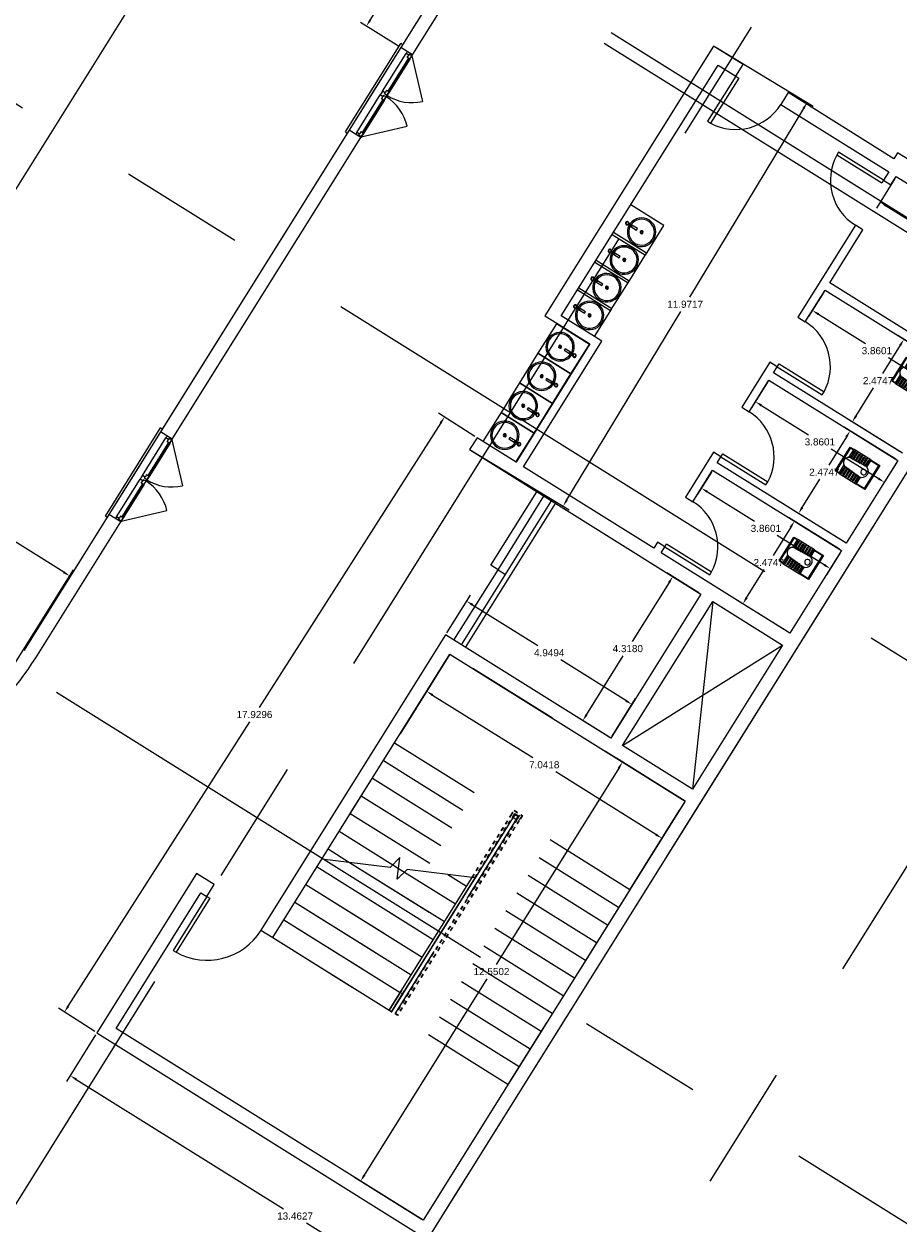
# Model space of a CAD drawing. Header units: inches. Extents: x 21 to 178, y 12 to 156.
# Tile 16 of 25: x 121 to 143, y 44 to 75. Entities that reach past the tile are written whole.
import ezdxf

# ---------------------------------------------------------------- set-up
doc = ezdxf.new("R2010")
doc.units = ezdxf.units.IN
doc.header["$MEASUREMENT"] = 0
doc.linetypes.add('Grid Line', pattern=[22.225, 12.7, -3.175, 3.175, -3.175])
doc.linetypes.add('Overhead', pattern=[3.96875, 2.38125, -1.5875])
for name, color, linetype, lineweight in [('A-DETL-MEDM', 33, 'Continuous', 25), ('A-DOOR', 31, 'Continuous', 9), ('A-FLOR', 192, 'Continuous', 13), ('A-FLOR-HRAL', 11, 'Continuous', 9), ('A-FLOR-HRAL-MBND', 5, 'Overhead', 9), ('A-GENM', 13, 'Continuous', 9), ('A-GLAZ', 151, 'Continuous', 9), ('A-WALL', 113, 'Continuous', 9), ('I-WALL', 2, 'Continuous', 18), ('P-SANR-FIXT', 6, 'Continuous', 9), ('S-GRID', 1, 'Continuous', 9), ('S-STRS', 31, 'Continuous', 9), ('S-STRS-MBND', 31, 'Overhead', 9)]:
    doc.layers.add(name, color=color, linetype=linetype, lineweight=lineweight)
doc.styles.get("Standard").update_dxf_attribs({"font": 'arial.ttf'})
doc.dimstyles.get("Standard").update_dxf_attribs({"dimtxt": 0.18, "dimasz": 0.18, "dimexe": 0.18, "dimexo": 0.0625, "dimgap": 0.09, "dimtad": 0, "dimtih": 1, "dimtoh": 1, "dimdec": 4, "dimzin": 0, "dimdsep": 46, "dimtxsty": 'Standard', "dimcen": 0.09, "dimadec": 0, "dimazin": 0, "dimtfac": 1, "dimtdec": 4, "dimtofl": 0, "dimtmove": 0, "dimatfit": 3, "dimfxl": 1, "dimtolj": 1, "dimtzin": 0, "dimarcsym": 0})

# ---------------------------------------------------------------- blocks, each defined once
blk = doc.blocks.new('M_Trim-Window-Interior-Flat - Picture Frame-358063-_منفی')
at = {"layer": 'A-GENM'}
for p, q in [((45220, -40676), (46012, -39408)), ((46037, -39424), (46012, -39408)), ((45220, -40676), (45245, -40692))]:
    blk.add_line(p, q, dxfattribs=at)
blk = doc.blocks.new('M_Single-Flush - 0915 x 2134mm-303338-_منفی')
at = {"layer": 'A-DOOR', "lineweight": 18}
for p, q in [((406, 100), (406, 1015)), ((458, 1015), (406, 1015)), ((458, 100), (458, 1015)), ((458, 100), (406, 100))]:
    blk.add_line(p, q, dxfattribs=at)
at = {"layer": 'A-DOOR'}
blk.add_arc((458, 100), 917, 93.1893, 180, dxfattribs=at)
blk = doc.blocks.new('M_Single-Flush - 0762 x 2032mm-311405-_منفی')
at = {"layer": 'A-DOOR', "lineweight": 18}
for p, q in [((330, 62), (330, 824)), ((381, 824), (330, 824)), ((381, 62), (381, 824)), ((381, 62), (330, 62))]:
    blk.add_line(p, q, dxfattribs=at)
at = {"layer": 'A-DOOR'}
blk.add_arc((381, 62), 764, 93.8291, 180, dxfattribs=at)
blk = doc.blocks.new('M_Single-Flush - 0762 x 2032mm-311615-_منفی')
at = {"layer": 'A-DOOR', "lineweight": 18}
for p, q in [((330, 100), (330, 862)), ((381, 862), (330, 862)), ((381, 100), (381, 862)), ((381, 100), (330, 100))]:
    blk.add_line(p, q, dxfattribs=at)
at = {"layer": 'A-DOOR'}
blk.add_arc((381, 100), 764, 93.8291, 180, dxfattribs=at)
blk = doc.blocks.new('WC IRANI - 500x404 mm-313265-_منفی')
at = {"layer": 'P-SANR-FIXT'}
for p, q in [((0, -202), (0, 202)), ((0, 202), (145, 202)), ((10, 184), (10, -184)), ((145, 192), (18, 192)), ((145, 202), (145, 86)), ((151, 202), (145, 202)), ((145, 192), (145, 202)), ((434, 202), (151, 202)), ((165, 192), (175, 192)), ((165, 90), (165, 192)), ((175, 192), (175, 90)), ((205, 88), (205, 192)), ((205, 192), (215, 192)), ((215, 192), (215, 87)), ((245, 85), (245, 192)), ((245, 192), (255, 192)), ((255, 192), (255, 84)), ((285, 83), (285, 192)), ((285, 192), (295, 192)), ((295, 192), (295, 82)), ((325, 80), (325, 192)), ((325, 192), (335, 192)), ((335, 192), (335, 79)), ((365, 77), (365, 192)), ((365, 192), (375, 192)), ((375, 192), (375, 77)), ((405, 75), (405, 192)), ((405, 192), (415, 192)), ((415, 192), (415, 73)), ((440, 202), (434, 202)), ((440, 63), (440, 202)), ((440, 202), (500, 202)), ((440, 202), (440, 192)), ((482, 192), (440, 192)), ((490, -184), (490, 184)), ((500, 202), (500, -202)), ((400, 75), (170, 90)), ((175, 90), (205, 88)), ((215, 87), (245, 85)), ((255, 84), (285, 83)), ((295, 82), (325, 80)), ((335, 79), (365, 77)), ((375, 77), (400, 75)), ((145, -86), (145, -202)), ((165, -192), (165, -90)), ((170, -90), (400, -75)), ((205, -88), (175, -90)), ((175, -90), (175, -192)), ((205, -192), (205, -88)), ((245, -85), (215, -87)), ((215, -87), (215, -192)), ((245, -192), (245, -85)), ((285, -82), (255, -84)), ((255, -84), (255, -192)), ((285, -192), (285, -82)), ((325, -80), (295, -82)), ((295, -82), (295, -192)), ((325, -192), (325, -80)), ((365, -77), (335, -79)), ((335, -79), (335, -192)), ((365, -192), (365, -77)), ((400, -75), (375, -77)), ((375, -77), (375, -192)), ((405, -192), (405, -75)), ((415, -73), (415, -192)), ((440, -202), (440, -63)), ((145, -202), (0, -202)), ((18, -192), (145, -192)), ((145, -202), (145, -192)), ((145, -202), (151, -202)), ((151, -202), (434, -202)), ((175, -192), (165, -192)), ((215, -192), (205, -192)), ((255, -192), (245, -192)), ((295, -192), (285, -192)), ((335, -192), (325, -192)), ((375, -192), (365, -192)), ((415, -192), (405, -192)), ((434, -202), (440, -202)), ((440, -192), (482, -192)), ((440, -192), (440, -202)), ((500, -202), (440, -202))]:
    blk.add_line(p, q, dxfattribs=at)
for centre, radius, start, end in [((18, 184), 8.02, 90, 180), ((482, 184), 8, 360, 90), ((170, 0), 90, 90, 270), ((145, 0), 40, 360, 180), ((145, 0), 40, 180, 360), ((170, 0), 90, 93.1847, 102.1875), ((400, 0), 75, 270, 90), ((400, 0), 75, 86.1774, 90), ((400, 0), 75, 63.0423, 78.463), ((170, 0), 90, 257.8125, 266.8153), ((400, 0), 75, 270, 273.8226), ((400, 0), 75, 281.537, 296.9577), ((18, -184), 8.02, 180, 270), ((482, -184), 8, 270, 0)]:
    blk.add_arc(centre, radius, start, end, dxfattribs=at)
for points in [[(146, 87), (146, 87), (145, 87), (145, 86), (145, 86)], [(436, 66), (436, 66), (435, 66), (434, 67)], [(147, -87), (148, -87), (149, -88), (150, -88), (151, -88)]]:
    blk.add_open_spline(points, degree=3, dxfattribs=at)
for points, knots in [([(151, 88), (150, 88), (149, 87), (148, 87), (147, 87)], [0, 0, 0, 0, 0.2857143, 0.4285714, 0.4285714, 0.4285714, 0.4285714]), ([(170, 90), (169, 90), (168, 90), (167, 90), (166, 90), (165, 90), (165, 90), (165, 90)], [0, 0, 0, 0, 0.285714, 0.428571, 0.571429, 0.785714, 1, 1, 1, 1]), ([(415, 73), (415, 73), (415, 73), (415, 74), (414, 74), (414, 74), (413, 74), (413, 74), (412, 74), (411, 74), (410, 74), (409, 74), (409, 75), (408, 75), (407, 75), (406, 75), (405, 75), (405, 75), (405, 75)], [0, 0, 0, 0, 0.055556, 0.111111, 0.166667, 0.222222, 0.277778, 0.333333, 0.388889, 0.444444, 0.513889, 0.548611, 0.583333, 0.652778, 0.722222, 0.791667, 0.861111, 1, 1, 1, 1]), ([(440, 63), (440, 63), (440, 63), (440, 64), (439, 64), (439, 64), (438, 64), (438, 65), (438, 65)], [0, 0, 0, 0, 0.1428571, 0.2142857, 0.2857143, 0.3571429, 0.4285714, 0.5714286, 0.5714286, 0.5714286, 0.5714286]), ([(145, -86), (145, -86), (145, -87), (146, -87), (146, -87)], [0, 0, 0, 0, 0.2857143, 0.4285714, 0.4285714, 0.4285714, 0.4285714]), ([(165, -90), (165, -90), (165, -90), (166, -90), (167, -90), (168, -90), (169, -90), (170, -90)], [0, 0, 0, 0, 0.285714, 0.428571, 0.571429, 0.785714, 1, 1, 1, 1]), ([(405, -75), (405, -75), (405, -75), (405, -75), (406, -75), (406, -75), (407, -75), (408, -75), (408, -75), (409, -74), (410, -74), (411, -74), (412, -74), (413, -74), (414, -74), (415, -74), (415, -73), (415, -73)], [0, 0, 0, 0, 0.055556, 0.111111, 0.166667, 0.222222, 0.277778, 0.333333, 0.388889, 0.444444, 0.513889, 0.583333, 0.652778, 0.722222, 0.791667, 0.861111, 1, 1, 1, 1]), ([(434, -67), (435, -66), (436, -66), (438, -65), (439, -64), (439, -64), (439, -64), (439, -64), (440, -64), (440, -64), (440, -63), (440, -63), (440, -63)], [0, 0, 0, 0, 0.285714, 0.428571, 0.571429, 0.678571, 0.705357, 0.732143, 0.785714, 0.839286, 0.892857, 1, 1, 1, 1])]:
    blk.add_open_spline(points, degree=3, knots=knots, dxfattribs=at)
blk = doc.blocks.new('Sink Bathroom Modern - Shelf _2_ - Sink Bathroom Modern - Shelf _2_-317253-_منفی')
at = {"layer": 'P-SANR-FIXT'}
for p, q in [((275, -560), (275, 0)), ((13, -112), (13, -263)), ((22, -116), (22, -179)), ((28, -179), (28, -116)), ((37, -263), (37, -112)), ((13, -263), (37, -263)), ((22, -179), (28, -179)), ((-195, -560), (275, -560))]:
    blk.add_line(p, q, dxfattribs=at)
blk.add_circle((25, -340), 13.7, dxfattribs=at)
for centre, radius, start, end in [((25, -340), 205, 93.5137, 86.7305), ((25, -340), 185, 93.8341, 86.2159), ((25, -97), 25, 360, 180), ((25, -97), 25, 180, 239.8364), ((25, -97), 20, 360, 180), ((25, -97), 20, 180, 360), ((25, -97), 25, 300.1636, 360), ((25, -340), 22, 360, 180), ((25, -340), 22, 180, 360), ((25, -340), 13.7, 0, 180), ((25, -340), 13.7, 180, 0)]:
    blk.add_arc(centre, radius, start, end, dxfattribs=at)
blk = doc.blocks.new('Sink Bathroom Modern - Shelf _2_ - Sink Bathroom Modern - Shelf _2_-V2-_منفی')
at = {"layer": 'P-SANR-FIXT'}
for p, q in [((-225, 0), (-225, -560)), ((275, -560), (275, 0)), ((13, -112), (13, -263)), ((22, -116), (22, -179)), ((28, -179), (28, -116)), ((37, -263), (37, -112)), ((13, -263), (37, -263)), ((22, -179), (28, -179)), ((-225, -560), (275, -560))]:
    blk.add_line(p, q, dxfattribs=at)
blk.add_circle((25, -340), 13.7, dxfattribs=at)
for centre, radius, start, end in [((25, -340), 205, 93.5137, 86.7305), ((25, -340), 185, 93.8341, 86.2159), ((25, -97), 25, 360, 180), ((25, -97), 25, 180, 239.8364), ((25, -97), 20, 360, 180), ((25, -97), 20, 180, 360), ((25, -97), 25, 300.1636, 360), ((25, -340), 22, 360, 180), ((25, -340), 22, 180, 360), ((25, -340), 13.7, 0, 180), ((25, -340), 13.7, 180, 0)]:
    blk.add_arc(centre, radius, start, end, dxfattribs=at)
blk = doc.blocks.new('Sink Bathroom Modern - Shelf _2_ - Sink Bathroom Modern - Shelf _2_-V3-_منفی')
at = {"layer": 'P-SANR-FIXT'}
for p, q in [((275, 0), (-225, 0)), ((-225, 0), (-225, -560)), ((275, -560), (275, 0)), ((13, -112), (13, -263)), ((22, -116), (22, -179)), ((28, -179), (28, -116)), ((37, -263), (37, -112)), ((13, -263), (37, -263)), ((22, -179), (28, -179)), ((-225, -560), (275, -560))]:
    blk.add_line(p, q, dxfattribs=at)
blk.add_circle((25, -340), 13.7, dxfattribs=at)
for centre, radius, start, end in [((25, -340), 205, 93.5137, 86.7305), ((25, -340), 185, 93.8341, 86.2159), ((25, -97), 25, 360, 180), ((25, -97), 25, 180, 239.8364), ((25, -97), 20, 360, 180), ((25, -97), 20, 180, 360), ((25, -97), 25, 300.1636, 360), ((25, -340), 22, 360, 180), ((25, -340), 22, 180, 360), ((25, -340), 13.7, 0, 180), ((25, -340), 13.7, 180, 0)]:
    blk.add_arc(centre, radius, start, end, dxfattribs=at)
blk = doc.blocks.new('Sink Bathroom Modern - Shelf _2_ - Sink Bathroom Modern - Shelf _2_-V4-_منفی')
at = {"layer": 'P-SANR-FIXT'}
for p, q in [((267, 0), (-225, 0)), ((-225, 0), (-225, -560)), ((13, -112), (13, -263)), ((22, -116), (22, -179)), ((28, -179), (28, -116)), ((37, -263), (37, -112)), ((13, -263), (37, -263)), ((22, -179), (28, -179)), ((-225, -560), (266, -560))]:
    blk.add_line(p, q, dxfattribs=at)
blk.add_circle((25, -340), 13.7, dxfattribs=at)
for centre, radius, start, end in [((25, -340), 205, 93.5137, 86.7305), ((25, -340), 185, 93.8341, 86.2159), ((25, -97), 25, 360, 180), ((25, -97), 25, 180, 239.8364), ((25, -97), 20, 360, 180), ((25, -97), 20, 180, 360), ((25, -97), 25, 300.1636, 360), ((25, -340), 22, 360, 180), ((25, -340), 22, 180, 360), ((25, -340), 13.7, 0, 180), ((25, -340), 13.7, 180, 0)]:
    blk.add_arc(centre, radius, start, end, dxfattribs=at)
blk = doc.blocks.new('Railing - Railing-333654-_منفی')
at = {"layer": 'A-FLOR-HRAL-MBND'}
for p, q in [((47042, -51385), (47598, -50496)), ((47042, -51385), (47598, -50496)), ((47042, -51385), (47598, -50496)), ((47042, -51385), (47598, -50496)), ((47598, -50496), (47642, -50425)), ((47598, -50496), (47642, -50425)), ((47598, -50496), (47642, -50425)), ((47598, -50496), (47642, -50425)), ((47623, -50512), (47651, -50467)), ((47623, -50512), (47651, -50467)), ((47623, -50512), (47651, -50467)), ((47623, -50512), (47651, -50467)), ((47642, -50425), (47754, -50496)), ((47642, -50425), (47754, -50496)), ((47642, -50425), (47754, -50496)), ((47642, -50425), (47754, -50496)), ((47651, -50467), (47713, -50505)), ((47651, -50467), (47713, -50505)), ((47651, -50467), (47713, -50505)), ((47651, -50467), (47713, -50505)), ((47721, -50492), (47685, -50550)), ((47721, -50492), (47685, -50550)), ((47721, -50492), (47685, -50550)), ((47721, -50492), (47685, -50550)), ((47685, -50550), (45936, -53349)), ((47685, -50550), (45936, -53349)), ((47685, -50550), (45936, -53349)), ((47685, -50550), (45936, -53349)), ((47710, -50566), (45962, -53364)), ((47710, -50566), (45962, -53364)), ((47710, -50566), (45962, -53364)), ((47710, -50566), (45962, -53364)), ((47075, -51389), (47623, -50512)), ((47075, -51389), (47623, -50512)), ((47075, -51389), (47623, -50512)), ((47075, -51389), (47623, -50512)), ((47746, -50508), (47710, -50566)), ((47746, -50508), (47710, -50566)), ((47746, -50508), (47710, -50566)), ((47746, -50508), (47710, -50566)), ((45962, -53364), (45936, -53349)), ((45962, -53364), (45936, -53349)), ((45962, -53364), (45936, -53349)), ((45962, -53364), (45936, -53349))]:
    blk.add_line(p, q, dxfattribs=at)
blk = doc.blocks.new('Top Rail Type - Top Rail_Internal_-333663-_منفی')
at = {"layer": 'A-FLOR-HRAL'}
for p, q in [((46028, -52999), (45845, -53292)), ((45879, -53313), (46062, -53020))]:
    blk.add_line(p, q, dxfattribs=at)
at = {"layer": 'A-FLOR-HRAL', "flags": 128}
for points in [[(46018, -53045), (46021, -53048), (46025, -53049)], [(45864, -53303), (45862, -53302), (45860, -53301)]]:
    blk.add_lwpolyline(points, dxfattribs=at)
blk = doc.blocks.new('Top Rail Type - Top Rail_Internal_-V5-_منفی')
at = {"layer": 'A-FLOR-HRAL', "linetype": 'Overhead'}
for p, q in [((47037, -51385), (47594, -50493)), ((47594, -50493), (47640, -50419)), ((47628, -50514), (47653, -50474)), ((47640, -50419), (47761, -50494)), ((47653, -50474), (47706, -50507)), ((47761, -50494), (47714, -50569)), ((47681, -50547), (45932, -53346)), ((47714, -50569), (45966, -53367)), ((47080, -51390), (47628, -50514)), ((47706, -50507), (47681, -50547)), ((45966, -53367), (45932, -53346))]:
    blk.add_line(p, q, dxfattribs=at)
at = {"layer": 'A-FLOR-HRAL'}
for p, q in [((45845, -53292), (47037, -51385)), ((45879, -53313), (47080, -51390)), ((47080, -51390), (47037, -51385)), ((45845, -53292), (45879, -53313))]:
    blk.add_line(p, q, dxfattribs=at)
blk = doc.blocks.new('M_Window-Casement-Double - 1400 x 1800mm-358057-_منفی')
at = {"layer": 'A-GLAZ'}
for p, q in [((-687, 100), (-210, 577)), ((687, 100), (210, 577)), ((0, 100), (-700, 100)), ((-32, 11), (-668, 11)), ((-630, 100), (-70, 100)), ((700, 100), (0, 100)), ((668, 11), (32, 11)), ((70, 100), (630, 100)), ((-700, -100), (0, -100)), ((0, -100), (700, -100))]:
    blk.add_line(p, q, dxfattribs=at)
at = {"layer": 'A-GLAZ', "lineweight": 18}
for p, q in [((-700, 100), (-700, -100)), ((-630, 100), (-700, 100)), ((-700, 11), (-668, 11)), ((-687, 100), (-687, 56)), ((-687, 56), (-668, 56)), ((-630, 56), (-668, 56)), ((-668, 56), (-668, 11)), ((-630, 100), (-630, 56)), ((-630, 78), (-70, 78)), ((-70, 100), (0, 100)), ((-70, 100), (-70, 56)), ((-70, 56), (-32, 56)), ((-32, 56), (-32, 11)), ((-13, 56), (-32, 56)), ((-32, 11), (0, 11)), ((-13, 100), (-13, 56)), ((70, 100), (0, 100)), ((0, 11), (32, 11)), ((13, 100), (13, 56)), ((13, 56), (32, 56)), ((70, 56), (32, 56)), ((32, 56), (32, 11)), ((70, 100), (70, 56)), ((70, 78), (630, 78)), ((630, 100), (700, 100)), ((630, 100), (630, 56)), ((630, 56), (668, 56)), ((668, 56), (668, 11)), ((687, 56), (668, 56)), ((668, 11), (700, 11)), ((687, 100), (687, 56)), ((700, 100), (700, -100))]:
    blk.add_line(p, q, dxfattribs=at)
at = {"layer": 'A-GLAZ'}
for centre, start, end in [((-687, 100), 360, 45), ((687, 100), 135, 180)]:
    blk.add_arc(centre, 675, start, end, dxfattribs=at)
blk = doc.blocks.new('*D139')
at = {"color": 0, "lineweight": -2, "transparency": 16777216}
for p, q in [((122.744, 49.203), (122.004, 48.02)), ((122.252, 48.077), (127.517, 44.787)), ((133.364, 41.133), (128.099, 44.423)), ((134.161, 42.069), (133.421, 40.885))]:
    blk.add_line(p, q, dxfattribs=at)
at = {"color": 0, "transparency": 16777216}
for points in [[(122.268, 48.102), (122.236, 48.051), (122.099, 48.172)], [(133.38, 41.159), (133.348, 41.108), (133.516, 41.038)]]:
    blk.add_solid(points, dxfattribs=at)
at = {"layer": 'Defpoints', "color": 0, "transparency": 16777216}
for p in [(122.777, 49.256), (134.194, 42.122), (133.516, 41.038)]:
    blk.add_point(p, dxfattribs=at)
at = {"color": 0, "transparency": 16777216, "insert": (127.808, 44.605), "char_height": 0.18, "attachment_point": 5}
blk.add_mtext('\\A1;13.4627', dxfattribs=at)
blk = doc.blocks.new('*D145')
at = {"color": 0, "lineweight": -2, "transparency": 16777216}
for p, q in [((135.307, 82.102), (134.338, 82.708)), ((134.395, 82.46), (132.169, 78.897)), ((129.715, 74.97), (131.941, 78.533)), ((130.436, 74.307), (129.467, 74.913))]:
    blk.add_line(p, q, dxfattribs=at)
at = {"color": 0, "transparency": 16777216}
for points in [[(134.37, 82.476), (134.421, 82.444), (134.491, 82.612)], [(129.69, 74.986), (129.74, 74.954), (129.62, 74.817)]]:
    blk.add_solid(points, dxfattribs=at)
at = {"layer": 'Defpoints', "color": 0, "transparency": 16777216}
for p in [(135.36, 82.069), (129.62, 74.817), (130.489, 74.274)]:
    blk.add_point(p, dxfattribs=at)
at = {"color": 0, "transparency": 16777216, "insert": (132.055, 78.715), "char_height": 0.18, "attachment_point": 5}
blk.add_mtext('\\A1;9.1917', dxfattribs=at)
blk = doc.blocks.new('*D149')
at = {"color": 0, "lineweight": -2, "transparency": 16777216}
for p, q in [((54.675, 62.301), (58.362, 68.201)), ((58.419, 67.953), (91.104, 47.529)), ((124.371, 26.742), (91.686, 47.166)), ((120.932, 20.899), (124.619, 26.799))]:
    blk.add_line(p, q, dxfattribs=at)
at = {"color": 0, "transparency": 16777216}
for points in [[(58.435, 67.979), (58.403, 67.928), (58.266, 68.048)], [(124.387, 26.767), (124.355, 26.716), (124.524, 26.646)]]:
    blk.add_solid(points, dxfattribs=at)
at = {"layer": 'Defpoints', "color": 0, "transparency": 16777216}
for p in [(58.266, 68.048), (54.642, 62.248), (120.899, 20.846)]:
    blk.add_point(p, dxfattribs=at)
at = {"color": 0, "transparency": 16777216, "insert": (91.395, 47.347), "char_height": 0.18, "attachment_point": 5}
blk.add_mtext('\\A1;78.1291', dxfattribs=at)
blk = doc.blocks.new('*D150')
at = {"color": 0, "lineweight": -2, "transparency": 16777216}
for p, q in [((138.058, 60.432), (137.247, 60.938)), ((137.305, 60.69), (136.37, 59.194)), ((135.207, 57.334), (136.142, 58.83)), ((135.77, 56.77), (134.959, 57.277))]:
    blk.add_line(p, q, dxfattribs=at)
at = {"color": 0, "transparency": 16777216}
for points in [[(137.279, 60.706), (137.33, 60.674), (137.4, 60.843)], [(135.182, 57.35), (135.233, 57.318), (135.112, 57.181)]]:
    blk.add_solid(points, dxfattribs=at)
at = {"layer": 'Defpoints', "color": 0, "transparency": 16777216}
for p in [(138.111, 60.399), (135.112, 57.181), (135.823, 56.737)]:
    blk.add_point(p, dxfattribs=at)
at = {"color": 0, "transparency": 16777216, "insert": (136.256, 59.012), "char_height": 0.18, "attachment_point": 5}
blk.add_mtext('\\A1;4.3180', dxfattribs=at)
blk = doc.blocks.new('*D96')
at = {"color": 0, "lineweight": -2, "transparency": 16777216}
for p, q in [((131.658, 59.413), (132.258, 60.372)), ((132.315, 60.124), (133.97, 59.089)), ((136.207, 57.692), (134.552, 58.726)), ((135.856, 56.79), (136.455, 57.749))]:
    blk.add_line(p, q, dxfattribs=at)
at = {"color": 0, "transparency": 16777216}
for points in [[(132.331, 60.149), (132.299, 60.098), (132.162, 60.219)], [(136.223, 57.717), (136.191, 57.666), (136.36, 57.596)]]:
    blk.add_solid(points, dxfattribs=at)
at = {"layer": 'Defpoints', "color": 0, "transparency": 16777216}
for p in [(132.162, 60.219), (131.625, 59.36), (135.823, 56.737)]:
    blk.add_point(p, dxfattribs=at)
at = {"color": 0, "transparency": 16777216, "insert": (134.261, 58.908), "char_height": 0.18, "attachment_point": 5}
blk.add_mtext('\\A1;4.9494', dxfattribs=at)
blk = doc.blocks.new('*D97')
at = {"color": 0, "lineweight": -2, "transparency": 16777216}
for p, q in [((131.705, 58.82), (131.053, 57.776)), ((131.301, 57.834), (133.843, 56.245)), ((136.967, 54.293), (134.425, 55.881)), ((137.676, 55.088), (137.025, 54.045))]:
    blk.add_line(p, q, dxfattribs=at)
at = {"color": 0, "transparency": 16777216}
for points in [[(131.317, 57.859), (131.285, 57.808), (131.148, 57.929)], [(136.983, 54.318), (136.951, 54.267), (137.12, 54.198)]]:
    blk.add_solid(points, dxfattribs=at)
at = {"layer": 'Defpoints', "color": 0, "transparency": 16777216}
for p in [(131.738, 58.873), (131.148, 57.929), (137.71, 55.141)]:
    blk.add_point(p, dxfattribs=at)
at = {"color": 0, "transparency": 16777216, "insert": (134.134, 56.063), "char_height": 0.18, "attachment_point": 5}
blk.add_mtext('\\A1;7.0418', dxfattribs=at)
blk = doc.blocks.new('*D98')
at = {"color": 0, "lineweight": -2, "transparency": 16777216}
for p, q in [((137.657, 55.174), (135.969, 56.229)), ((136.026, 55.981), (132.91, 50.993)), ((129.567, 45.643), (132.683, 50.63)), ((131.006, 44.531), (129.319, 45.585))]:
    blk.add_line(p, q, dxfattribs=at)
at = {"color": 0, "transparency": 16777216}
for points in [[(136.001, 55.996), (136.052, 55.965), (136.122, 56.133)], [(129.541, 45.659), (129.592, 45.627), (129.471, 45.49)]]:
    blk.add_solid(points, dxfattribs=at)
at = {"layer": 'Defpoints', "color": 0, "transparency": 16777216}
for p in [(137.71, 55.141), (129.471, 45.49), (131.059, 44.498)]:
    blk.add_point(p, dxfattribs=at)
at = {"color": 0, "transparency": 16777216, "insert": (132.796, 50.812), "char_height": 0.18, "attachment_point": 5}
blk.add_mtext('\\A1;12.5502', dxfattribs=at)
blk = doc.blocks.new('*D99')
at = {"color": 0, "lineweight": -2, "transparency": 16777216}
for p, q in [((132.375, 64.401), (131.45, 64.991)), ((131.505, 64.743), (126.893, 57.521)), ((122.048, 49.935), (126.66, 57.157)), ((122.724, 49.29), (121.8, 49.88))]:
    blk.add_line(p, q, dxfattribs=at)
at = {"color": 0, "transparency": 16777216}
for points in [[(131.48, 64.759), (131.53, 64.726), (131.602, 64.894)], [(122.023, 49.951), (122.073, 49.919), (121.951, 49.783)]]:
    blk.add_solid(points, dxfattribs=at)
at = {"layer": 'Defpoints', "color": 0, "transparency": 16777216}
for p in [(132.428, 64.367), (121.951, 49.783), (122.777, 49.256)]:
    blk.add_point(p, dxfattribs=at)
at = {"color": 0, "transparency": 16777216, "insert": (126.777, 57.339), "char_height": 0.18, "attachment_point": 5}
blk.add_mtext('\\A1;17.9296', dxfattribs=at)
blk = doc.blocks.new('*D101')
at = {"color": 0, "lineweight": -2, "transparency": 16777216}
for p, q in [((144.486, 66.103), (143.113, 66.961)), ((143.17, 66.713), (142.723, 65.997)), ((142.05, 64.92), (142.497, 65.636)), ((143.174, 64.005), (141.802, 64.863))]:
    blk.add_line(p, q, dxfattribs=at)
at = {"color": 0, "transparency": 16777216}
for points in [[(143.145, 66.729), (143.196, 66.697), (143.266, 66.866)], [(142.024, 64.936), (142.075, 64.904), (141.954, 64.767)]]:
    blk.add_solid(points, dxfattribs=at)
at = {"layer": 'Defpoints', "color": 0, "transparency": 16777216}
for p in [(144.539, 66.07), (141.954, 64.767), (143.227, 63.972)]:
    blk.add_point(p, dxfattribs=at)
at = {"color": 0, "transparency": 16777216, "insert": (142.61, 65.816), "char_height": 0.18, "attachment_point": 5}
blk.add_mtext('\\A1;2.4747', dxfattribs=at)
blk = doc.blocks.new('*D102')
at = {"color": 0, "lineweight": -2, "transparency": 16777216}
for p, q in [((143.058, 63.819), (141.748, 64.637)), ((141.805, 64.389), (141.358, 63.673)), ((140.685, 62.596), (141.132, 63.312)), ((141.747, 61.72), (140.437, 62.539))]:
    blk.add_line(p, q, dxfattribs=at)
at = {"color": 0, "transparency": 16777216}
for points in [[(141.78, 64.405), (141.831, 64.373), (141.901, 64.542)], [(140.659, 62.612), (140.71, 62.58), (140.589, 62.443)]]:
    blk.add_solid(points, dxfattribs=at)
at = {"layer": 'Defpoints', "color": 0, "transparency": 16777216}
for p in [(143.111, 63.786), (140.589, 62.443), (141.8, 61.687)]:
    blk.add_point(p, dxfattribs=at)
at = {"color": 0, "transparency": 16777216, "insert": (141.245, 63.493), "char_height": 0.18, "attachment_point": 5}
blk.add_mtext('\\A1;2.4747', dxfattribs=at)
blk = doc.blocks.new('*D103')
at = {"color": 0, "lineweight": -2, "transparency": 16777216}
for p, q in [((141.631, 61.534), (140.335, 62.344)), ((140.392, 62.096), (139.944, 61.38)), ((139.271, 60.303), (139.719, 61.019)), ((140.319, 59.436), (139.023, 60.246))]:
    blk.add_line(p, q, dxfattribs=at)
at = {"color": 0, "transparency": 16777216}
for points in [[(140.366, 62.112), (140.417, 62.08), (140.487, 62.249)], [(139.246, 60.319), (139.297, 60.287), (139.176, 60.15)]]:
    blk.add_solid(points, dxfattribs=at)
at = {"layer": 'Defpoints', "color": 0, "transparency": 16777216}
for p in [(141.684, 61.501), (139.176, 60.15), (140.372, 59.402)]:
    blk.add_point(p, dxfattribs=at)
at = {"color": 0, "transparency": 16777216, "insert": (139.832, 61.199), "char_height": 0.18, "attachment_point": 5}
blk.add_mtext('\\A1;2.4747', dxfattribs=at)
blk = doc.blocks.new('*D104')
at = {"color": 0, "lineweight": -2, "transparency": 16777216}
for p, q in [((141.232, 68.063), (140.847, 67.447)), ((141.095, 67.504), (142.288, 66.758)), ((144.063, 65.649), (142.871, 66.394)), ((144.506, 66.017), (144.121, 65.401))]:
    blk.add_line(p, q, dxfattribs=at)
at = {"color": 0, "transparency": 16777216}
for points in [[(141.111, 67.529), (141.079, 67.478), (140.943, 67.599)], [(144.079, 65.675), (144.048, 65.624), (144.216, 65.554)]]:
    blk.add_solid(points, dxfattribs=at)
at = {"layer": 'Defpoints', "color": 0, "transparency": 16777216}
for p in [(141.265, 68.116), (144.539, 66.07), (144.216, 65.554)]:
    blk.add_point(p, dxfattribs=at)
at = {"color": 0, "transparency": 16777216, "insert": (142.579, 66.576), "char_height": 0.18, "attachment_point": 5}
blk.add_mtext('\\A1;3.8601', dxfattribs=at)
blk = doc.blocks.new('*D105')
at = {"color": 0, "lineweight": -2, "transparency": 16777216}
for p, q in [((143.034, 70.947), (142.567, 70.198)), ((142.815, 70.255), (144.007, 69.51)), ((145.783, 68.401), (144.59, 69.146)), ((146.308, 68.901), (145.84, 68.152))]:
    blk.add_line(p, q, dxfattribs=at)
at = {"color": 0, "transparency": 16777216}
for points in [[(142.83, 70.281), (142.799, 70.23), (142.662, 70.351)], [(145.799, 68.426), (145.767, 68.375), (145.935, 68.305)]]:
    blk.add_solid(points, dxfattribs=at)
at = {"layer": 'Defpoints', "color": 0, "transparency": 16777216}
for p in [(143.068, 71), (146.341, 68.954), (145.935, 68.305)]:
    blk.add_point(p, dxfattribs=at)
at = {"color": 0, "transparency": 16777216, "insert": (144.299, 69.328), "char_height": 0.18, "attachment_point": 5}
blk.add_mtext('\\A1;3.8601', dxfattribs=at)
blk = doc.blocks.new('*D106')
at = {"color": 0, "lineweight": -2, "transparency": 16777216}
for p, q in [((139.805, 65.778), (139.4, 65.13)), ((139.648, 65.187), (140.841, 64.442)), ((142.616, 63.333), (141.423, 64.078)), ((143.078, 63.733), (142.673, 63.085))]:
    blk.add_line(p, q, dxfattribs=at)
at = {"color": 0, "transparency": 16777216}
for points in [[(139.664, 65.213), (139.632, 65.162), (139.495, 65.283)], [(142.632, 63.358), (142.6, 63.307), (142.769, 63.237)]]:
    blk.add_solid(points, dxfattribs=at)
at = {"layer": 'Defpoints', "color": 0, "transparency": 16777216}
for p in [(139.838, 65.831), (143.111, 63.786), (142.769, 63.237)]:
    blk.add_point(p, dxfattribs=at)
at = {"color": 0, "transparency": 16777216, "insert": (141.132, 64.26), "char_height": 0.18, "attachment_point": 5}
blk.add_mtext('\\A1;3.8601', dxfattribs=at)
blk = doc.blocks.new('*D107')
at = {"color": 0, "lineweight": -2, "transparency": 16777216}
for p, q in [((138.377, 63.494), (138.028, 62.936)), ((138.276, 62.993), (139.469, 62.247)), ((141.245, 61.138), (140.052, 61.883)), ((141.651, 61.448), (141.302, 60.89))]:
    blk.add_line(p, q, dxfattribs=at)
at = {"color": 0, "transparency": 16777216}
for points in [[(138.292, 63.018), (138.261, 62.967), (138.124, 63.088)], [(141.261, 61.163), (141.229, 61.113), (141.397, 61.043)]]:
    blk.add_solid(points, dxfattribs=at)
at = {"layer": 'Defpoints', "color": 0, "transparency": 16777216}
for p in [(138.41, 63.547), (141.684, 61.501), (141.397, 61.043)]:
    blk.add_point(p, dxfattribs=at)
at = {"color": 0, "transparency": 16777216, "insert": (139.761, 62.065), "char_height": 0.18, "attachment_point": 5}
blk.add_mtext('\\A1;3.8601', dxfattribs=at)
blk = doc.blocks.new('*D108')
at = {"color": 0, "lineweight": -2, "transparency": 16777216}
for p, q in [((138.487, 74.28), (140.963, 72.784)), ((140.715, 72.723), (137.822, 67.936)), ((134.708, 62.786), (137.602, 67.572)), ((132.294, 64.035), (134.769, 62.538))]:
    blk.add_line(p, q, dxfattribs=at)
at = {"color": 0, "transparency": 16777216}
for points in [[(140.69, 72.738), (140.741, 72.707), (140.808, 72.877)], [(134.682, 62.801), (134.734, 62.77), (134.615, 62.632)]]:
    blk.add_solid(points, dxfattribs=at)
at = {"layer": 'Defpoints', "color": 0, "transparency": 16777216}
for p in [(138.434, 74.312), (132.24, 64.067), (134.615, 62.632)]:
    blk.add_point(p, dxfattribs=at)
at = {"color": 0, "transparency": 16777216, "insert": (137.712, 67.754), "char_height": 0.18, "attachment_point": 5}
blk.add_mtext('\\A1;11.9717', dxfattribs=at)
blk = doc.blocks.new('*D122')
at = {"color": 0, "lineweight": -2, "transparency": 16777216}
for p, q in [((76.868, 86.019), (78.354, 88.397)), ((78.411, 88.149), (99.881, 74.733)), ((121.934, 60.952), (100.464, 74.369)), ((120.697, 58.632), (122.182, 61.01))]:
    blk.add_line(p, q, dxfattribs=at)
at = {"color": 0, "transparency": 16777216}
for points in [[(78.427, 88.174), (78.395, 88.123), (78.258, 88.244)], [(121.95, 60.978), (121.918, 60.927), (122.087, 60.857)]]:
    blk.add_solid(points, dxfattribs=at)
at = {"layer": 'Defpoints', "color": 0, "transparency": 16777216}
for p in [(76.835, 85.966), (122.087, 60.857), (120.664, 58.579)]:
    blk.add_point(p, dxfattribs=at)
at = {"color": 0, "transparency": 16777216, "insert": (100.173, 74.551), "char_height": 0.18, "attachment_point": 5}
blk.add_mtext('\\A1;51.6820', dxfattribs=at)

msp = doc.modelspace()

# ---------------------------------------------------------------- linework, layer by layer
at = {"layer": 'A-DETL-MEDM'}
for p, q in [((132.78158, 61.12953), (133.94574, 62.99258)), ((132.96146, 61.01712), (134.12563, 62.88017)), ((132.03206, 59.10553), (134.31627, 62.76104)), ((134.41272, 62.70078), (132.1285, 59.04527)), ((131.84141, 59.22466), (132.96146, 61.01712)), ((132.96146, 61.01712), (132.78158, 61.12953)), ((132.96146, 61.01712), (133.15211, 60.89799)), ((138.41061, 60.21149), (137.89689, 55.44077)), ((136.12241, 56.5496), (140.18509, 59.10267))]:
    msp.add_line(p, q, dxfattribs=at)
at = {"layer": 'A-FLOR'}
msp.add_line((130.48924, 74.27407), (120.9218, 58.96295), dxfattribs=at)
at = {"layer": 'A-WALL', "lineweight": 25}
for p, q in [((130.78905, 74.08673), (140.81174, 90.12638)), ((135.36008, 82.06904), (130.48924, 74.27407)), ((138.43365, 74.31229), (134.15134, 67.45917)), ((139.18316, 73.84394), (138.43365, 74.31229)), ((134.56763, 67.45824), (138.54611, 73.82514)), ((138.54611, 73.82514), (138.99582, 73.54413)), ((138.99582, 73.54413), (139.18316, 73.84394)), ((140.32543, 73.13018), (140.13809, 72.83037)), ((143.01223, 71.45127), (140.32543, 73.13018)), ((140.13809, 72.83037), (142.88169, 71.11598)), ((129.17787, 72.17542), (124.39192, 64.51631)), ((124.69173, 64.32897), (129.47767, 71.98808)), ((143.1059, 71.60118), (143.01223, 71.45127)), ((143.40571, 71.41384), (143.1059, 71.60118)), ((143.06757, 70.99983), (146.34108, 68.95431)), ((131.35879, 44.3105), (146.64089, 68.76697)), ((134.15134, 67.45917), (134.45148, 67.27236)), ((132.42756, 64.36698), (132.24022, 64.06717)), ((133.42093, 63.74626), (132.42756, 64.36698)), ((132.24022, 64.06717), (138.1108, 60.39883)), ((143.11134, 63.78564), (141.79996, 61.687)), ((136.91304, 61.56414), (133.60681, 63.6301)), ((123.08054, 62.41767), (120.92613, 58.96989)), ((121.22594, 58.78255), (123.38035, 62.23033)), ((140.37243, 59.40247), (137.09892, 61.44799)), ((141.68381, 61.50112), (140.37243, 59.40247)), ((138.1108, 60.39883), (135.8226, 56.73694)), ((136.12241, 56.5496), (138.41061, 60.21149)), ((138.41061, 60.21149), (140.18509, 59.10267)), ((131.62531, 59.35969), (126.94181, 51.86453)), ((135.8226, 56.73694), (131.62531, 59.35969)), ((127.24162, 51.67719), (131.73778, 58.87255)), ((131.73778, 58.87255), (137.70955, 55.14097)), ((140.18509, 59.10267), (137.89689, 55.44077)), ((137.89689, 55.44077), (136.12241, 56.5496)), ((137.70955, 55.14097), (131.05898, 44.49784)), ((125.30596, 53.3036), (122.77687, 49.25621)), ((125.75754, 53.02142), (125.30596, 53.3036)), ((125.5702, 52.72161), (125.75754, 53.02142)), ((123.26402, 49.36867), (125.41842, 52.81645)), ((125.41842, 52.81645), (125.5702, 52.72161)), ((126.94181, 51.86453), (127.24162, 51.67719)), ((131.05898, 44.49784), (123.26402, 49.36867)), ((122.77687, 49.25621), (134.19387, 42.12207))]:
    msp.add_line(p, q, dxfattribs=at)
msp.add_arc((115.07557, 62.61608), 7.24727, 238, 328.066298, dxfattribs=at)
at = {"layer": 'I-WALL', "lineweight": 25}
for p, q in [((142.88169, 71.11598), (142.75055, 70.90611)), ((142.93643, 70.78996), (143.06757, 70.99983)), ((142.75055, 70.90611), (142.93643, 70.78996)), ((142.03678, 69.76385), (140.57553, 67.42536)), ((141.38151, 68.30157), (142.22266, 69.6477)), ((142.22266, 69.6477), (142.03678, 69.76385)), ((144.65502, 66.25605), (141.38151, 68.30157)), ((140.76141, 67.30921), (141.26536, 68.11569)), ((141.26536, 68.11569), (144.53887, 66.07017)), ((135.40636, 66.93622), (134.56763, 67.45824)), ((140.57553, 67.42536), (140.76141, 67.30921)), ((134.45148, 67.27236), (135.29054, 66.75013)), ((135.29054, 66.75013), (133.42093, 63.74626)), ((133.60681, 63.6301), (135.5937, 66.82241)), ((135.40761, 66.93823), (135.40636, 66.93622)), ((135.5937, 66.82241), (135.40761, 66.93823)), ((139.86177, 66.2831), (139.148, 65.14083)), ((140.04765, 66.16695), (139.86177, 66.2831)), ((139.95398, 66.01704), (140.04765, 66.16695)), ((139.33388, 65.02468), (139.83783, 65.83116)), ((139.83783, 65.83116), (143.11134, 63.78564)), ((143.22749, 63.97152), (139.95398, 66.01704)), ((139.148, 65.14083), (139.33388, 65.02468)), ((138.43424, 63.99857), (137.72047, 62.85631)), ((138.62012, 63.88242), (138.43424, 63.99857)), ((138.52645, 63.73252), (138.62012, 63.88242)), ((141.79996, 61.687), (138.52645, 63.73252)), ((137.90635, 62.74016), (138.4103, 63.54664)), ((138.4103, 63.54664), (141.68381, 61.50112)), ((137.72047, 62.85631), (137.90635, 62.74016)), ((137.00671, 61.71405), (136.91304, 61.56414)), ((137.19259, 61.5979), (137.00671, 61.71405)), ((137.09892, 61.44799), (137.19259, 61.5979))]:
    msp.add_line(p, q, dxfattribs=at)
at = {"layer": 'S-GRID', "linetype": 'Grid Line'}
for p, q in [((165.45186, 56.13699), (51.93367, 127.07102)), ((165.27714, 55.87114), (51.75895, 126.80517)), ((158.58655, 49.18235), (47.19196, 118.78942)), ((93.91678, 27.78018), (149.85559, 117.30099)), ((105.74353, 20.94228), (161.68234, 110.46309)), ((151.36569, 39.39419), (39.97111, 109.00126)), ((113.66405, 15.99299), (169.60286, 105.5138)), ((118.16114, 13.18289), (174.09996, 102.7037))]:
    msp.add_line(p, q, dxfattribs=at)
at = {"layer": 'S-STRS', "linetype": 'Overhead'}
for p, q in [((128.36566, 53.47603), (131.31808, 51.63115)), ((129.1925, 53.58466), (131.59909, 52.08086)), ((130.28734, 53.52584), (130.43792, 53.43175)), ((130.5885, 53.33766), (131.8801, 52.53057)), ((128.08465, 53.02632), (131.03707, 51.18144)), ((131.68333, 53.27883), (132.16111, 52.98028)), ((132.22108, 52.94281), (132.22917, 52.93775)), ((127.80364, 52.57661), (130.75606, 50.73173)), ((131.94007, 52.4931), (131.94816, 52.48804)), ((127.52263, 52.1269), (130.47506, 50.28202)), ((131.65906, 52.04339), (131.66715, 52.03833)), ((127.24162, 51.67719), (130.19405, 49.83231)), ((131.37805, 51.59368), (131.38614, 51.58862)), ((131.09704, 51.14397), (131.10513, 51.13891)), ((130.81603, 50.69426), (130.82412, 50.6892)), ((130.53502, 50.24455), (130.54311, 50.23949)), ((130.25401, 49.79484), (130.2621, 49.78978))]:
    msp.add_line(p, q, dxfattribs=at)
at = {"layer": 'S-STRS'}
for p, q in [((128.36566, 53.47603), (131.31808, 51.63115)), ((129.1925, 53.58466), (131.59909, 52.08086)), ((130.28734, 53.52584), (130.43792, 53.43175)), ((130.5885, 53.33766), (131.8801, 52.53057)), ((128.08465, 53.02632), (131.03707, 51.18144)), ((131.68333, 53.27883), (132.16111, 52.98028)), ((132.22917, 52.93775), (132.38822, 53.19228)), ((131.94816, 52.48804), (132.22917, 52.93775)), ((132.22108, 52.94281), (132.22917, 52.93775)), ((127.80364, 52.57661), (130.75606, 50.73173)), ((131.66715, 52.03833), (131.94816, 52.48804)), ((131.94007, 52.4931), (131.94816, 52.48804)), ((127.52263, 52.1269), (130.47506, 50.28202)), ((131.38614, 51.58862), (131.66715, 52.03833)), ((131.65906, 52.04339), (131.66715, 52.03833)), ((127.24162, 51.67719), (130.19405, 49.83231)), ((131.10513, 51.13891), (131.38614, 51.58862)), ((131.37805, 51.59368), (131.38614, 51.58862)), ((130.82412, 50.6892), (131.10513, 51.13891)), ((131.09704, 51.14397), (131.10513, 51.13891)), ((130.54311, 50.23949), (130.82412, 50.6892)), ((130.81603, 50.69426), (130.82412, 50.6892)), ((130.2621, 49.78978), (130.54311, 50.23949)), ((130.53502, 50.24455), (130.54311, 50.23949)), ((130.25401, 49.79484), (130.2621, 49.78978))]:
    msp.add_line(p, q, dxfattribs=at)
at = {"layer": 'S-STRS-MBND'}
for p, q in [((131.73778, 58.87255), (130.33273, 56.624)), ((137.70955, 55.14097), (131.73778, 58.87255)), ((129.20869, 54.82516), (130.33273, 56.624)), ((130.33273, 56.624), (133.35321, 54.73659)), ((130.33273, 56.624), (133.35321, 54.73659)), ((130.05172, 56.17429), (133.0722, 54.28688)), ((130.05172, 56.17429), (133.0722, 54.28688)), ((129.77071, 55.72458), (132.79119, 53.83717)), ((129.77071, 55.72458), (132.79119, 53.83717)), ((129.4897, 55.27487), (132.51018, 53.38746)), ((129.4897, 55.27487), (132.51018, 53.38746)), ((136.3045, 52.89242), (137.70955, 55.14097)), ((129.20869, 54.82516), (131.68333, 53.27883)), ((129.20869, 54.82516), (131.68333, 53.27883)), ((133.43059, 54.68824), (130.33948, 49.74143)), ((132.38822, 53.19228), (133.35321, 54.73659)), ((133.39292, 54.80014), (133.34608, 54.72519)), ((133.34608, 54.72519), (133.42346, 54.67684)), ((133.39292, 54.80014), (133.4703, 54.75179)), ((133.42346, 54.67684), (133.4703, 54.75179)), ((136.3045, 52.89242), (133.43059, 54.68824)), ((136.3045, 52.89242), (133.43059, 54.68824)), ((128.92768, 54.37545), (130.28734, 53.52584)), ((128.92768, 54.37545), (130.28734, 53.52584)), ((136.02349, 52.44271), (133.14958, 54.23853)), ((136.02349, 52.44271), (133.14958, 54.23853)), ((128.64667, 53.92574), (129.1925, 53.58466)), ((128.64667, 53.92574), (129.1925, 53.58466)), ((135.74248, 51.993), (132.86857, 53.78882)), ((135.74248, 51.993), (132.86857, 53.78882)), ((130.43792, 53.43175), (130.5885, 53.33766)), ((130.43792, 53.43175), (130.5885, 53.33766)), ((135.46147, 51.54329), (132.58756, 53.33911)), ((135.46147, 51.54329), (132.58756, 53.33911)), ((135.18046, 51.09358), (132.30655, 52.8894)), ((135.18046, 51.09358), (132.30655, 52.8894)), ((136.3045, 52.89242), (133.21339, 47.94561)), ((134.89945, 50.64387), (132.02554, 52.43969)), ((134.89945, 50.64387), (132.02554, 52.43969)), ((134.61844, 50.19416), (131.74453, 51.98998)), ((134.61844, 50.19416), (131.74453, 51.98998)), ((134.33743, 49.74445), (131.46352, 51.54027)), ((134.33743, 49.74445), (131.46352, 51.54027)), ((134.05642, 49.29474), (131.18251, 51.09056)), ((134.05642, 49.29474), (131.18251, 51.09056)), ((133.77541, 48.84503), (130.9015, 50.64085)), ((133.77541, 48.84503), (130.9015, 50.64085)), ((133.4944, 48.39532), (130.62049, 50.19114)), ((133.4944, 48.39532), (130.62049, 50.19114)), ((133.21339, 47.94561), (130.33948, 49.74143))]:
    msp.add_line(p, q, dxfattribs=at)
at = {"layer": 'S-STRS-MBND', "linetype": 'Continuous'}
for p, q in [((130.21861, 53.45867), (128.48762, 53.67121)), ((130.47158, 53.70588), (130.21861, 53.45867)), ((130.40426, 53.15761), (130.47158, 53.70588)), ((130.65723, 53.40482), (130.40426, 53.15761)), ((132.30033, 53.20307), (130.65723, 53.40482)), ((132.38822, 53.19228), (132.37776, 53.19356))]:
    msp.add_line(p, q, dxfattribs=at)

# ---------------------------------------------------------------- block references
at = {"layer": 'A-DOOR'}
for name, p, xscale, yscale, zscale, rotation in [('M_Single-Flush - 0762 x 2032mm-311615-_منفی', (139.66062, 73.33715), 0.00176762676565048, 0.00176762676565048, 0.00176762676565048, 147.9999999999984), ('M_Single-Flush - 0762 x 2032mm-311405-_منفی', (142.48661, 70.27691), 0.001767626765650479, 0.001767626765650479, 0.001767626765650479, 58.00000000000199), ('M_Single-Flush - 0762 x 2032mm-311405-_منفی', (140.31159, 66.79615), 0.001767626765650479, 0.001767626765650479, 0.001767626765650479, 238.000000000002), ('M_Single-Flush - 0762 x 2032mm-311405-_منفی', (138.88406, 64.51163), 0.001767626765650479, 0.001767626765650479, 0.001767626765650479, 238.000000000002), ('M_Single-Flush - 0762 x 2032mm-311405-_منفی', (137.45653, 62.2271), 0.001767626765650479, 0.001767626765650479, 0.001767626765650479, 238.000000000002), ('M_Single-Flush - 0915 x 2134mm-303338-_منفی', (126.34967, 52.44298), 0.00176762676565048, 0.00176762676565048, 0.00176762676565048, 147.9999999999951)]:
    msp.add_blockref(name, p, dxfattribs=dict(at, xscale=xscale, yscale=yscale, zscale=zscale, rotation=rotation))
at = {"layer": 'A-FLOR-HRAL', "xscale": 0.001767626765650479, "yscale": 0.001767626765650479, "zscale": 0.001767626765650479}
for name in ['Top Rail Type - Top Rail_Internal_-V5-_منفی', 'Railing - Railing-333654-_منفی', 'Top Rail Type - Top Rail_Internal_-333663-_منفی']:
    msp.add_blockref(name, (49.15722, 144.03198), dxfattribs=at)
at = {"layer": 'A-GENM', "xscale": 0.001767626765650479, "yscale": 0.001767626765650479, "zscale": 0.001767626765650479}
for p in [(49.15722, 144.03198), (43.0599, 134.27422)]:
    msp.add_blockref('M_Trim-Window-Interior-Flat - Picture Frame-358063-_منفی', p, dxfattribs=at)
at = {"layer": 'A-GLAZ', "xscale": 0.00176762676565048, "yscale": 0.00176762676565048, "zscale": 0.00176762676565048, "rotation": 237.9999999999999}
for p in [(129.98346, 73.13108), (123.88613, 63.37332)]:
    msp.add_blockref('M_Window-Casement-Double - 1400 x 1800mm-358057-_منفی', p, dxfattribs=at)
at = {"layer": 'P-SANR-FIXT', "xscale": 0.001767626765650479, "yscale": 0.001767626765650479, "zscale": 0.001767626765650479}
for name, p, rotation in [('Sink Bathroom Modern - Shelf _2_ - Sink Bathroom Modern - Shelf _2_-V2-_منفی', (136.07243, 69.86643), 57.99999999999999), ('Sink Bathroom Modern - Shelf _2_ - Sink Bathroom Modern - Shelf _2_-V2-_منفی', (135.63219, 69.16188), 57.99999999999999), ('Sink Bathroom Modern - Shelf _2_ - Sink Bathroom Modern - Shelf _2_-V2-_منفی', (135.19194, 68.45734), 57.99999999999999), ('Sink Bathroom Modern - Shelf _2_ - Sink Bathroom Modern - Shelf _2_-317253-_منفی', (134.75221, 67.75362), 57.99999999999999), ('Sink Bathroom Modern - Shelf _2_ - Sink Bathroom Modern - Shelf _2_-V3-_منفی', (135.07028, 66.39763), 237.9999999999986), ('Sink Bathroom Modern - Shelf _2_ - Sink Bathroom Modern - Shelf _2_-V3-_منفی', (134.60193, 65.64812), 237.9999999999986), ('WC IRANI - 500x404 mm-313265-_منفی', (143.88874, 65.64268), 147.9999999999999), ('Sink Bathroom Modern - Shelf _2_ - Sink Bathroom Modern - Shelf _2_-V3-_منفی', (134.13358, 64.8986), 237.9999999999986), ('Sink Bathroom Modern - Shelf _2_ - Sink Bathroom Modern - Shelf _2_-V4-_منفی', (133.66581, 64.14872), 237.9999999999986), ('WC IRANI - 500x404 mm-313265-_منفی', (142.46121, 63.35815), 147.9999999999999), ('WC IRANI - 500x404 mm-313265-_منفی', (141.03368, 61.07363), 147.9999999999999)]:
    msp.add_blockref(name, p, dxfattribs=dict(at, rotation=rotation))

# ---------------------------------------------------------------- dimensions: what is measured, and where the dimension line sits
at = {"color": 6}
for p1, p2, distance, picture, middle in [((76.83477, 85.96628), (120.66357, 58.57901), 2.68611, '*D122', (100.1726, 74.5506)), ((135.36008, 82.06904), (130.48924, 74.27407), -1.02539, '*D145', (132.05508, 78.71493)), ((138.43365, 74.31229), (132.24022, 64.06717), 2.77504, '*D108', (137.71176, 67.75409)), ((143.06757, 70.99983), (146.34108, 68.95431), -0.76551, '*D105', (144.29866, 69.32788)), ((120.8989, 20.84567), (54.64166, 62.24778), -6.84007, '*D149', (91.39496, 47.34743)), ((141.26536, 68.11569), (144.53887, 66.07017), -0.60903, '*D104', (142.57938, 66.57644)), ((144.53887, 66.07017), (143.22749, 63.97152), -1.50142, '*D101', (142.60991, 65.81648)), ((139.83783, 65.83116), (143.11134, 63.78564), -0.64661, '*D106', (141.13193, 64.26005)), ((132.42756, 64.36698), (122.77687, 49.25621), -0.97963, '*D99', (126.7766, 57.33888)), ((143.11134, 63.78564), (141.79996, 61.687), -1.42739, '*D102', (141.24516, 63.49272)), ((138.4103, 63.54664), (141.68381, 61.50112), -0.54061, '*D107', (139.76057, 62.06541)), ((141.68381, 61.50112), (140.37243, 59.40247), -1.41087, '*D103', (139.83163, 61.19944)), ((138.1108, 60.39883), (135.8226, 56.73694), -0.83827, '*D150', (136.25581, 59.0121)), ((135.8226, 56.736936), (131.625309, 59.359694), -1.01324, '*D96', (134.26089, 58.907591)), ((137.70955, 55.14097), (131.73778, 58.87255), 1.11247, '*D97', (134.13415, 56.06333)), ((137.70955, 55.14097), (131.05898, 44.49784), -1.87234, '*D98', (132.79644, 50.81159)), ((122.77687, 49.25621), (134.19387, 42.12207), -1.27828, '*D139', (127.80799, 44.6051))]:
    dim = msp.add_aligned_dim(p1=p1, p2=p2, distance=distance, dimstyle='Standard', dxfattribs=at)
    dim.commit()
    dim.dimension.update_dxf_attribs({"geometry": picture, "text_midpoint": middle})

doc.saveas('drawing.dxf')
